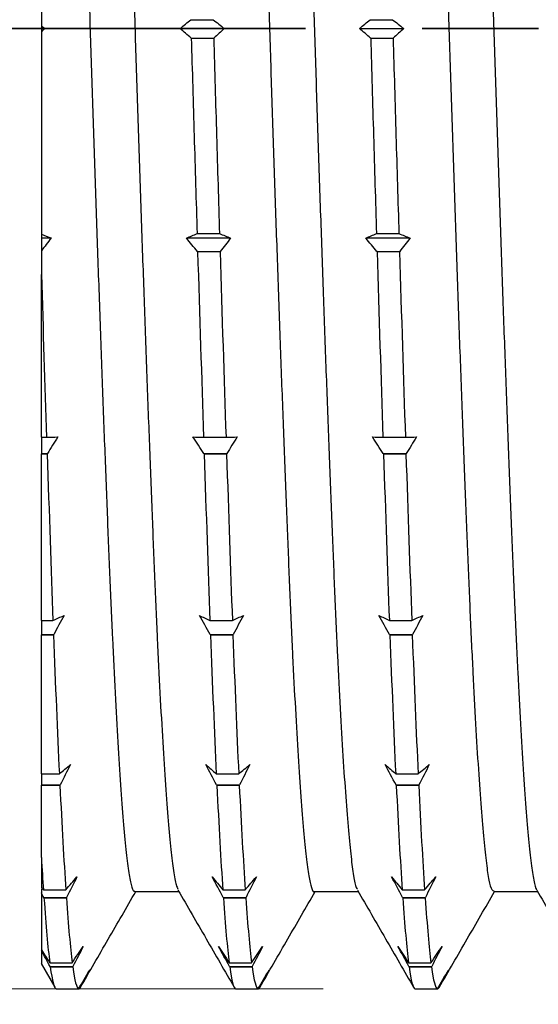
# Model space of a CAD drawing. Header units: millimetres. Extents: x 0 to 420, y 0 to 297.
# Tile 14 of 68: x 131.05 to 136.69, y 127.01 to 137.72. Entities that reach past the tile are written whole.
import ezdxf

# ---------------------------------------------------------------- set-up
doc = ezdxf.new("R2010")
doc.units = ezdxf.units.MM
doc.linetypes.add('PHANTOM', pattern=[12.7, 6.35, -1.27, 1.27, -1.27, 1.27, -1.27])
doc.styles.add('SLDTEXTSTYLE0', font='TXT', dxfattribs={"width": 0.75})
doc.dimstyles.new('SLDDIMSTYLE0', dxfattribs={"dimtxt": 3.5, "dimasz": 3.302, "dimexe": 0, "dimexo": 0.0625, "dimgap": 0.875, "dimtad": 1, "dimrnd": 1e-09, "dimzin": 12, "dimdsep": 46, "dimtxsty": 'SLDTEXTSTYLE0', "dimsah": 1, "dimcen": 0.09, "dimadec": 0, "dimazin": 3, "dimtfac": 1, "dimtmove": 0, "dimatfit": 0, "dimfxl": 0, "dimfrac": 2, "dimtolj": 1, "dimtzin": 12, "dimarcsym": 0})

# ---------------------------------------------------------------- blocks, each defined once
blk = doc.blocks.new('_D_44')
at = {"color": 7, "linetype": 'Continuous', "lineweight": 0}
for p, q in [((126.607, 148.07), (126.607, 154.42)), ((133.377, 148.07), (125.607, 148.07)), ((126.607, 127.176), (126.607, 148.07)), ((134.35, 127.176), (125.607, 127.176)), ((126.607, 127.176), (126.607, 120.826))]:
    blk.add_line(p, q, dxfattribs=at)
at = {"color": 7, "linetype": 'Continuous', "lineweight": 18}
for points in [[(126.607, 148.07), (127.115, 151.372), (126.099, 151.372)], [(126.607, 127.176), (126.099, 123.874), (127.115, 123.874)]]:
    blk.add_solid(points, dxfattribs=at)
at = {"color": 7, "linetype": 'Continuous', "lineweight": 18, "insert": (122.096, 130.784), "char_height": 3.5, "attachment_point": 1, "rotation": 90, "style": 'SLDTEXTSTYLE0'}
blk.add_mtext('20,89', dxfattribs=at)

msp = doc.modelspace()

# ---------------------------------------------------------------- linework, layer by layer
at = {"color": 7, "linetype": 'Continuous', "lineweight": 25}
for p, q in [((132.90873, 137.72074), (133.15296, 137.72074)), ((134.86258, 137.72074), (135.10681, 137.72074)), ((131.28168, 137.6555), (131.28168, 137.62509)), ((131.28168, 137.62509), (131.32011, 137.62509)), ((131.28168, 137.62509), (131.28168, 137.58945)), ((132.79331, 137.62509), (133.27395, 137.62509)), ((134.74715, 137.62509), (135.2278, 137.62509)), ((132.91454, 137.52074), (132.91211, 137.52074)), ((132.91454, 137.52074), (133.15878, 137.52074)), ((133.16121, 137.52074), (133.15878, 137.52074)), ((134.86839, 137.52074), (134.86595, 137.52074)), ((134.86839, 137.52074), (135.11262, 137.52074)), ((135.11506, 137.52074), (135.11262, 137.52074)), ((131.28168, 135.38769), (131.28168, 135.34531)), ((131.28168, 135.34531), (131.38904, 135.34531)), ((131.28168, 135.34531), (131.28168, 135.2059)), ((132.86224, 135.34531), (133.34289, 135.34531)), ((132.97758, 135.3931), (133.22181, 135.3931)), ((134.81609, 135.34531), (135.29673, 135.34531)), ((134.93143, 135.3931), (135.17566, 135.3931)), ((132.98358, 135.19813), (132.98115, 135.19907)), ((132.98115, 135.19907), (133.23025, 135.19907)), ((132.98358, 135.19813), (133.22781, 135.19813)), ((133.23025, 135.19907), (133.22781, 135.19813)), ((134.93743, 135.19813), (134.93499, 135.19907)), ((134.93499, 135.19907), (135.1841, 135.19907)), ((134.93743, 135.19813), (135.18166, 135.19813)), ((135.1841, 135.19907), (135.18166, 135.19813)), ((131.28168, 133.17737), (131.28168, 134.94956)), ((131.28168, 133.17737), (131.33874, 133.17737)), ((131.28168, 133.17737), (131.28168, 132.99905)), ((133.04836, 133.17737), (133.29259, 133.17737)), ((135.0022, 133.17737), (135.24643, 133.17737)), ((131.28168, 132.99905), (131.3472, 132.99905)), ((131.28168, 132.99905), (131.28168, 132.99722)), ((131.28168, 132.99722), (131.34476, 132.99722)), ((131.28168, 131.18468), (131.28168, 132.99722)), ((131.3472, 132.99905), (131.34476, 132.99722)), ((133.05438, 132.99722), (133.05194, 132.99905)), ((133.05194, 132.99905), (133.30105, 132.99905)), ((133.05438, 132.99722), (133.29861, 132.99722)), ((133.30105, 132.99905), (133.29861, 132.99722)), ((135.00822, 132.99722), (135.00579, 132.99905)), ((135.00579, 132.99905), (135.25489, 132.99905)), ((135.00822, 132.99722), (135.25245, 132.99722)), ((135.25489, 132.99905), (135.25245, 132.99722)), ((131.28168, 131.18468), (131.40808, 131.18468)), ((131.28168, 131.18468), (131.28168, 131.031)), ((133.1177, 131.18468), (133.36193, 131.18468)), ((135.07154, 131.18468), (135.31578, 131.18468)), ((131.28168, 131.031), (131.41629, 131.031)), ((131.28168, 131.031), (131.28168, 131.02836)), ((131.28168, 131.02836), (131.41386, 131.02836)), ((131.28168, 129.51493), (131.28168, 131.02836)), ((131.41629, 131.031), (131.41386, 131.02836)), ((133.12347, 131.02836), (133.12104, 131.031)), ((133.12104, 131.031), (133.37014, 131.031)), ((133.12347, 131.02836), (133.3677, 131.02836)), ((133.37014, 131.031), (133.3677, 131.02836)), ((135.07732, 131.02836), (135.07488, 131.031)), ((135.07488, 131.031), (135.32399, 131.031)), ((135.07732, 131.02836), (135.32155, 131.02836)), ((135.32399, 131.031), (135.32155, 131.02836)), ((131.28168, 129.51493), (131.47745, 129.51493)), ((131.28168, 129.51493), (131.28168, 129.3936)), ((133.18706, 129.51493), (133.43129, 129.51493)), ((135.14091, 129.51493), (135.38514, 129.51493)), ((131.28168, 129.3936), (131.48592, 129.3936)), ((131.28168, 129.3936), (131.28168, 129.3903)), ((131.28168, 129.3903), (131.48348, 129.3903)), ((131.28168, 128.60289), (131.28168, 129.3903)), ((131.48592, 129.3936), (131.48348, 129.3903)), ((133.1931, 129.3903), (133.19066, 129.3936)), ((133.19066, 129.3936), (133.43976, 129.3936)), ((133.1931, 129.3903), (133.43733, 129.3903)), ((133.43976, 129.3936), (133.43733, 129.3903)), ((135.14694, 129.3903), (135.14451, 129.3936)), ((135.14451, 129.3936), (135.39361, 129.3936)), ((135.14694, 129.3903), (135.39117, 129.3903)), ((135.39361, 129.3936), (135.39117, 129.3903)), ((131.28168, 128.26447), (131.28168, 128.21793)), ((131.30399, 128.25186), (131.54822, 128.25186)), ((133.25784, 128.25186), (133.50207, 128.25186)), ((135.21168, 128.25186), (135.45591, 128.25186)), ((131.30998, 128.16516), (131.30754, 128.16897)), ((131.30754, 128.16897), (131.55665, 128.16897)), ((131.30998, 128.16516), (131.55421, 128.16516)), ((131.55665, 128.16897), (131.55421, 128.16516)), ((132.30042, 128.23264), (132.77978, 128.23264)), ((133.26382, 128.16516), (133.26139, 128.16897)), ((133.26139, 128.16897), (133.51049, 128.16897)), ((133.26382, 128.16516), (133.50806, 128.16516)), ((133.51049, 128.16897), (133.50806, 128.16516)), ((134.25427, 128.23264), (134.73362, 128.23264)), ((135.21767, 128.16516), (135.21523, 128.16897)), ((135.21523, 128.16897), (135.46434, 128.16897)), ((135.21767, 128.16516), (135.4619, 128.16516)), ((135.46434, 128.16897), (135.4619, 128.16516)), ((136.20811, 128.23264), (136.68747, 128.23264)), ((131.2791, 127.44897), (131.42798, 127.19147)), ((131.37283, 127.45881), (131.61706, 127.45881)), ((131.37868, 127.41438), (131.37624, 127.4185)), ((131.37624, 127.4185), (131.62535, 127.4185)), ((131.37868, 127.41438), (131.62291, 127.41438)), ((131.62535, 127.4185), (131.62291, 127.41438)), ((133.32667, 127.45881), (133.5709, 127.45881)), ((133.33252, 127.41438), (133.33009, 127.4185)), ((133.33009, 127.4185), (133.57919, 127.4185)), ((133.33252, 127.41438), (133.57675, 127.41438)), ((133.57919, 127.4185), (133.57675, 127.41438)), ((135.28052, 127.45881), (135.52475, 127.45881)), ((135.28637, 127.41438), (135.28393, 127.4185)), ((135.28393, 127.4185), (135.53304, 127.4185)), ((135.28637, 127.41438), (135.5306, 127.41438)), ((135.53304, 127.4185), (135.5306, 127.41438)), ((131.68954, 127.17984), (131.69547, 127.17984)), ((131.69304, 127.17561), (131.7042, 127.18894)), ((131.69547, 127.17984), (131.69304, 127.17561)), ((133.64339, 127.17984), (133.64932, 127.17984)), ((133.64688, 127.17561), (133.66009, 127.20241)), ((133.64932, 127.17984), (133.64688, 127.17561)), ((135.59723, 127.17984), (135.60317, 127.17984)), ((135.60073, 127.17561), (135.61363, 127.20178)), ((135.60317, 127.17984), (135.60073, 127.17561)), ((131.44276, 127.17553), (131.68699, 127.17553)), ((131.68704, 127.17561), (131.69304, 127.17561)), ((133.3966, 127.17553), (133.64083, 127.17553)), ((133.64088, 127.17561), (133.64688, 127.17561)), ((135.35045, 127.17553), (135.59468, 127.17553)), ((135.59473, 127.17561), (135.60073, 127.17561))]:
    msp.add_line(p, q, dxfattribs=at)
at = {"color": 7, "linetype": 'PHANTOM', "lineweight": 35}
msp.add_line((127.80732, 137.62509), (140.51367, 137.62509), dxfattribs=at)
at = {"color": 7, "linetype": 'Continuous', "lineweight": 25}
for points, knots in [([(131.28168, 147.09904), (131.28168, 147.10189), (131.28168, 147.11135), (131.28168, 147.07811), (131.28168, 146.98908), (131.28168, 146.82418), (131.28168, 146.59197), (131.28168, 146.29656), (131.28168, 145.94156), (131.28168, 145.52948), (131.28168, 145.05658), (131.28168, 144.52735), (131.28168, 143.9477), (131.28168, 143.31856), (131.28168, 142.63954), (131.28168, 141.92125), (131.28168, 141.17186), (131.28168, 140.39313), (131.28168, 139.58264), (131.28168, 138.66846), (131.28168, 138.02001), (131.28168, 137.6555)], [0, 0, 0, 0, 0.018464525, 0.061269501, 0.113835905, 0.166402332, 0.219725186, 0.273811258, 0.326283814, 0.379104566, 0.43302102, 0.487315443, 0.54097602, 0.595008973, 0.650190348, 0.70575223, 0.760261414, 0.815135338, 0.871157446, 0.927575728, 1, 1, 1, 1]), ([(131.33646, 147.00409), (131.34218, 146.99662), (131.35787, 146.97611), (131.38334, 146.86128), (131.41252, 146.65616), (131.44061, 146.37025), (131.46939, 146.00813), (131.49894, 145.56908), (131.5289, 145.0568), (131.55887, 144.47762), (131.58845, 143.83971), (131.61732, 143.15136), (131.64537, 142.41618), (131.6745, 141.63643), (131.7042, 140.81552), (131.73422, 139.96336), (131.76409, 139.09132), (131.7935, 138.21127), (131.82195, 137.33108), (131.85029, 136.45364), (131.87966, 135.58188), (131.9095, 134.72303), (131.93952, 133.88884), (131.96926, 133.09046), (131.99845, 132.33769), (132.02655, 131.63409), (132.05532, 130.98171), (132.08486, 130.38386), (132.11482, 129.84815), (132.14479, 129.38229), (132.17438, 128.99195), (132.20325, 128.68078), (132.2313, 128.4468), (132.26042, 128.29821), (132.28358, 128.22948), (132.29699, 128.2396), (132.30043, 128.24219)], [0, 0, 0, 0, 0.01748699, 0.04803052, 0.07835101, 0.10835817, 0.13855238, 0.16902252, 0.19963495, 0.23025222, 0.26073677, 0.29095457, 0.32095295, 0.35125283, 0.38178508, 0.41241441, 0.44300291, 0.47341379, 0.50351498, 0.53358735, 0.56397875, 0.59455828, 0.62518939, 0.65573413, 0.68605687, 0.71606524, 0.74625679, 0.77672529, 0.80733714, 0.83795491, 0.86844102, 0.8986614, 0.92865903, 0.95895659, 0.98948754, 1, 1, 1, 1]), ([(131.81195, 147.01741), (131.81198, 147.01745), (131.82198, 147.03158), (131.84207, 146.9827), (131.87179, 146.86464), (131.90098, 146.65527), (131.92907, 146.37048), (131.95786, 146.00806), (131.9874, 145.5691), (132.01736, 145.0568), (132.04733, 144.47762), (132.07691, 143.83972), (132.10578, 143.15136), (132.13384, 142.41619), (132.16296, 141.63644), (132.19266, 140.81553), (132.22268, 139.96336), (132.25255, 139.09132), (132.28196, 138.21128), (132.31041, 137.33108), (132.33875, 136.45364), (132.36812, 135.58188), (132.39796, 134.72303), (132.42798, 133.88884), (132.45772, 133.09047), (132.48691, 132.3377), (132.51501, 131.63409), (132.54378, 130.98171), (132.57333, 130.38386), (132.60328, 129.84817), (132.63325, 129.38223), (132.66284, 128.99215), (132.69171, 128.68003), (132.71977, 128.4496), (132.74597, 128.30371), (132.76281, 128.27191), (132.76979, 128.2587)], [0, 0, 0, 0, 0.00009859, 0.03092397, 0.06166135, 0.09217427, 0.12237188, 0.15275772, 0.18342125, 0.21422797, 0.24503956, 0.27571759, 0.30612717, 0.33631594, 0.36680812, 0.39753415, 0.42835787, 0.45914051, 0.4897444, 0.52003663, 0.55029986, 0.58088414, 0.61165776, 0.64248327, 0.67322187, 0.70373706, 0.73393588, 0.76431905, 0.79498092, 0.82578705, 0.85659915, 0.88727874, 0.91769092, 0.94787894, 0.97836878, 1, 1, 1, 1]), ([(133.76581, 147.00849), (133.76891, 147.01107), (133.782, 147.02197), (133.8051, 146.9554), (133.83469, 146.80869), (133.86358, 146.57596), (133.89163, 146.26722), (133.92073, 145.88125), (133.95043, 145.41919), (133.98044, 144.88557), (134.01032, 144.28739), (134.03974, 143.63332), (134.06822, 142.93028), (134.09653, 142.1812), (134.12589, 141.38811), (134.15572, 140.55643), (134.18574, 139.69692), (134.21549, 138.82115), (134.2447, 137.94072), (134.27281, 137.06107), (134.30156, 136.18505), (134.33109, 135.316), (134.36104, 134.46349), (134.39101, 133.63916), (134.42061, 132.85389), (134.44951, 132.11606), (134.47756, 131.42794), (134.50666, 130.79188), (134.53635, 130.21221), (134.56636, 129.69725), (134.59624, 129.254), (134.62567, 128.88814), (134.65416, 128.59972), (134.68247, 128.39535), (134.70583, 128.28083), (134.71968, 128.26467), (134.72363, 128.26006)], [0, 0, 0, 0, 0.00957009, 0.0403835, 0.07106655, 0.10148423, 0.13167122, 0.16215668, 0.19287911, 0.22370247, 0.25448799, 0.28509794, 0.31539926, 0.34565482, 0.3762334, 0.40700447, 0.4378307, 0.46857324, 0.49909552, 0.52929859, 0.55967401, 0.59033121, 0.62113588, 0.65194976, 0.68263435, 0.71305462, 0.74324099, 0.77372408, 0.80444519, 0.83526829, 0.86605465, 0.89666649, 0.92697071, 0.9572237, 0.98780024, 1, 1, 1, 1]), ([(135.24917, 147.00164), (135.24936, 147.00158), (135.25953, 146.99847), (135.27963, 146.91507), (135.30906, 146.74657), (135.33757, 146.48898), (135.36585, 146.15684), (135.39519, 145.74717), (135.42502, 145.26251), (135.45504, 144.70822), (135.4848, 144.09188), (135.51403, 143.42237), (135.54216, 142.70494), (135.57087, 141.94215), (135.6004, 141.13613), (135.63033, 140.2947), (135.66032, 139.42893), (135.68993, 138.55056), (135.71885, 137.67005), (135.74689, 136.79122), (135.77597, 135.9169), (135.80565, 135.05167), (135.83565, 134.20661), (135.86555, 133.39317), (135.89499, 132.62191), (135.92351, 131.89917), (135.95178, 131.22676), (135.98112, 130.60733), (136.01094, 130.04668), (136.04096, 129.55311), (136.07073, 129.13311), (136.09996, 128.7914), (136.12809, 128.52764), (136.1568, 128.34588), (136.18362, 128.24443), (136.20085, 128.24202), (136.20813, 128.24101)], [0, 0, 0, 0, 0.000580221, 0.031330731, 0.06190906, 0.092182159, 0.122393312, 0.152928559, 0.183659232, 0.214448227, 0.245156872, 0.275648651, 0.305819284, 0.336149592, 0.366764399, 0.397529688, 0.428307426, 0.458959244, 0.489350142, 0.519498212, 0.549937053, 0.580616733, 0.61140151, 0.642152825, 0.67273302, 0.703008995, 0.733217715, 0.76375091, 0.794480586, 0.825269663, 0.855979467, 0.886473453, 0.916645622, 0.946973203, 0.977586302, 1, 1, 1, 1]), ([(135.71965, 147.00755), (135.72583, 147.00838), (135.742, 147.01056), (135.76809, 146.91912), (135.79752, 146.7455), (135.82604, 146.48927), (135.85432, 146.15676), (135.88366, 145.7472), (135.91348, 145.26251), (135.9435, 144.70822), (135.97326, 144.09188), (136.00249, 143.42238), (136.03062, 142.70494), (136.05934, 141.94215), (136.08886, 141.13613), (136.1188, 140.29471), (136.14878, 139.42894), (136.17839, 138.55056), (136.20731, 137.67006), (136.23535, 136.79122), (136.26443, 135.9169), (136.29411, 135.05168), (136.32412, 134.20662), (136.35401, 133.39318), (136.38345, 132.62192), (136.41197, 131.89918), (136.44024, 131.22677), (136.46958, 130.60734), (136.4994, 130.04668), (136.52942, 129.55313), (136.55919, 129.13304), (136.58842, 128.79167), (136.61655, 128.52666), (136.64527, 128.34957), (136.66573, 128.2598), (136.67656, 128.2539), (136.67745, 128.25342)], [0, 0, 0, 0, 0.0190486, 0.04983653, 0.08045206, 0.110762, 0.14100991, 0.17158231, 0.20235037, 0.23317683, 0.26392284, 0.29445172, 0.32465906, 0.35502627, 0.38567832, 0.41648104, 0.44729623, 0.47798534, 0.50841322, 0.53859797, 0.56907385, 0.59979085, 0.63061309, 0.66140182, 0.69201922, 0.72233204, 0.75257751, 0.78314785, 0.81391492, 0.84474146, 0.87548863, 0.90601972, 0.9362286, 0.96659308, 0.99724342, 1, 1, 1, 1]), ([(133.2943, 146.99607), (133.30175, 146.98289), (133.31917, 146.95211), (133.34623, 146.80594), (133.37512, 146.57668), (133.40317, 146.26702), (133.43227, 145.8813), (133.46197, 145.41917), (133.49198, 144.88557), (133.52186, 144.28739), (133.55128, 143.63331), (133.57976, 142.93028), (133.60807, 142.1812), (133.63742, 141.38811), (133.66726, 140.55643), (133.69728, 139.69691), (133.72703, 138.82114), (133.75624, 137.94072), (133.78435, 137.06107), (133.8131, 136.18504), (133.84263, 135.31599), (133.87258, 134.46349), (133.90255, 133.63916), (133.93215, 132.85388), (133.96105, 132.11605), (133.9891, 131.42794), (134.01819, 130.79187), (134.04789, 130.21222), (134.0779, 129.69722), (134.10778, 129.25409), (134.13721, 128.88778), (134.1657, 128.60101), (134.194, 128.39051), (134.22335, 128.27), (134.24356, 128.21966), (134.25391, 128.23363), (134.25427, 128.23413)], [0, 0, 0, 0, 0.02290869, 0.05352234, 0.08387123, 0.11398994, 0.14440645, 0.1750594, 0.20581304, 0.23652893, 0.26706965, 0.29730243, 0.32748957, 0.35799898, 0.38870046, 0.41945697, 0.45012998, 0.48058322, 0.51071798, 0.5410247, 0.57161257, 0.60234756, 0.63309175, 0.66370694, 0.6940584, 0.7241765, 0.75459065, 0.78524227, 0.81599567, 0.84671239, 0.87725499, 0.90749067, 0.93767523, 0.96818263, 0.99888314, 1, 1, 1, 1]), ([(132.91454, 137.52074), (132.92484, 137.1656), (132.93501, 136.81211), (132.95604, 136.10135), (132.96675, 135.74584), (132.97758, 135.3931)], [0, 0, 0, 0, 0.5, 0.5, 1, 1, 1, 1]), ([(133.15878, 137.52074), (133.16907, 137.1656), (133.17924, 136.81211), (133.20027, 136.10135), (133.21098, 135.74584), (133.22181, 135.3931)], [0, 0, 0, 0, 0.5, 0.5, 1, 1, 1, 1]), ([(134.86839, 137.52074), (134.87869, 137.1656), (134.88886, 136.81211), (134.90989, 136.10135), (134.9206, 135.74584), (134.93143, 135.3931)], [0, 0, 0, 0, 0.5, 0.5, 1, 1, 1, 1]), ([(135.11262, 137.52074), (135.12292, 137.1656), (135.13309, 136.81211), (135.15412, 136.10135), (135.16483, 135.74584), (135.17566, 135.3931)], [0, 0, 0, 0, 0.5, 0.5, 1, 1, 1, 1]), ([(132.76975, 128.24998), (132.87177, 128.07358), (133.07581, 127.72077), (133.27982, 127.36791), (133.38183, 127.19147)], [0, 0, 0, 0, 0.49997992, 1, 1, 1, 1]), ([(134.7236, 128.24998), (134.82561, 128.07358), (135.02965, 127.72077), (135.23367, 127.36791), (135.33568, 127.19147)], [0, 0, 0, 0, 0.499979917, 1, 1, 1, 1]), ([(136.67744, 128.24998), (136.77946, 128.07358), (136.9835, 127.72077), (137.18751, 127.36791), (137.28952, 127.19147)], [0, 0, 0, 0, 0.49997992, 1, 1, 1, 1]), ([(131.28168, 128.21793), (131.28168, 128.07768), (131.28168, 127.95576), (131.28168, 127.74881), (131.28168, 127.66353), (131.28168, 127.59922)], [0, 0, 0, 0, 0.5, 0.5, 1, 1, 1, 1]), ([(131.30998, 128.16516), (131.32077, 128.01176), (131.33143, 127.87597), (131.35233, 127.64063), (131.36242, 127.54136), (131.37283, 127.45881)], [0, 0, 0, 0, 0.5, 0.5, 1, 1, 1, 1]), ([(131.55421, 128.16516), (131.565, 128.01176), (131.57566, 127.87597), (131.59656, 127.64063), (131.60665, 127.54136), (131.61706, 127.45881)], [0, 0, 0, 0, 0.5, 0.5, 1, 1, 1, 1]), ([(131.7042, 127.18581), (131.80624, 127.36231), (132.008, 127.71126), (132.20978, 128.0602), (132.3095, 128.23264)], [0, 0, 0, 0, 0.50579354, 1, 1, 1, 1]), ([(133.26382, 128.16516), (133.27462, 128.01176), (133.28528, 127.87597), (133.30618, 127.64063), (133.31627, 127.54136), (133.32667, 127.45881)], [0, 0, 0, 0, 0.5, 0.5, 1, 1, 1, 1]), ([(133.50806, 128.16516), (133.51885, 128.01176), (133.52951, 127.87597), (133.55041, 127.64063), (133.5605, 127.54136), (133.5709, 127.45881)], [0, 0, 0, 0, 0.5, 0.5, 1, 1, 1, 1]), ([(133.66007, 127.18906), (133.76215, 127.36562), (133.96327, 127.71349), (134.16444, 128.06134), (134.2635, 128.23264)], [0, 0, 0, 0, 0.50752711, 1, 1, 1, 1]), ([(135.21767, 128.16516), (135.22846, 128.01176), (135.23912, 127.87597), (135.26002, 127.64063), (135.27012, 127.54136), (135.28052, 127.45881)], [0, 0, 0, 0, 0.5, 0.5, 1, 1, 1, 1]), ([(135.4619, 128.16516), (135.47269, 128.01176), (135.48335, 127.87597), (135.50425, 127.64063), (135.51435, 127.54136), (135.52475, 127.45881)], [0, 0, 0, 0, 0.5, 0.5, 1, 1, 1, 1]), ([(135.61361, 127.18855), (135.71568, 127.36508), (135.9169, 127.71312), (136.11816, 128.06114), (136.21734, 128.23264)], [0, 0, 0, 0, 0.50721662, 1, 1, 1, 1]), ([(131.28168, 127.59207), (131.28168, 127.55785), (131.28168, 127.48901), (131.28168, 127.44632), (131.28168, 127.4495), (131.28168, 127.45046)], [0, 0, 0, 0, 0.40828223, 0.82145639, 1, 1, 1, 1])]:
    msp.add_open_spline(points, degree=3, knots=knots, dxfattribs=at)
for points in [[(132.79331, 137.62509), (132.8317, 137.65699), (132.87018, 137.68888), (132.90873, 137.72074)], [(133.15296, 137.72074), (133.19334, 137.68887), (133.23367, 137.65699), (133.27395, 137.62509)], [(134.74715, 137.62509), (134.78555, 137.65699), (134.82402, 137.68888), (134.86258, 137.72074)], [(135.10681, 137.72074), (135.14719, 137.68887), (135.18752, 137.65699), (135.2278, 137.62509)], [(131.28168, 137.6555), (131.2945, 137.64537), (131.3073, 137.63523), (131.32011, 137.62509)], [(131.32011, 137.62509), (131.30731, 137.61321), (131.2945, 137.60133), (131.28168, 137.58945)], [(131.28168, 137.58945), (131.28168, 136.85367), (131.28168, 136.11975), (131.28168, 135.38769)], [(132.91211, 137.52074), (132.87245, 137.55551), (132.83285, 137.59029), (132.79331, 137.62509)], [(133.27395, 137.62509), (133.23647, 137.59029), (133.19889, 137.5555), (133.16121, 137.52074)], [(134.86595, 137.52074), (134.82629, 137.55551), (134.78669, 137.59029), (134.74715, 137.62509)], [(135.2278, 137.62509), (135.19032, 137.59029), (135.15274, 137.5555), (135.11506, 137.52074)], [(131.28168, 135.38769), (131.31751, 135.37357), (131.3533, 135.35944), (131.38904, 135.34531)], [(131.38904, 135.34531), (131.35334, 135.29881), (131.31755, 135.25234), (131.28168, 135.2059)], [(132.86224, 135.34531), (132.9006, 135.36125), (132.93905, 135.37718), (132.97758, 135.3931)], [(132.98115, 135.19907), (132.94145, 135.2478), (132.90181, 135.29654), (132.86224, 135.34531)], [(133.22181, 135.3931), (133.26222, 135.37717), (133.30258, 135.36124), (133.34289, 135.34531)], [(133.34289, 135.34531), (133.30544, 135.29653), (133.26789, 135.24779), (133.23025, 135.19907)], [(134.81609, 135.34531), (134.85445, 135.36125), (134.8929, 135.37718), (134.93143, 135.3931)], [(134.93499, 135.19907), (134.8953, 135.2478), (134.85566, 135.29654), (134.81609, 135.34531)], [(135.17566, 135.3931), (135.21607, 135.37717), (135.25643, 135.36124), (135.29673, 135.34531)], [(135.29673, 135.34531), (135.25929, 135.29653), (135.22174, 135.24779), (135.1841, 135.19907)], [(131.28168, 135.2059), (131.28168, 135.12043), (131.28168, 135.03498), (131.28168, 134.94956)], [(132.98358, 135.19813), (133.00502, 134.50434), (133.02684, 133.82364), (133.04836, 133.17737)], [(133.22781, 135.19813), (133.24925, 134.50434), (133.27107, 133.82364), (133.29259, 133.17737)], [(134.93743, 135.19813), (134.95887, 134.50434), (134.98069, 133.82364), (135.0022, 133.17737)], [(135.18166, 135.19813), (135.2031, 134.50434), (135.22492, 133.82364), (135.24643, 133.17737)], [(131.28168, 134.94956), (131.30062, 134.34182), (131.3198, 133.74627), (131.33874, 133.17737)], [(131.33874, 133.17737), (131.37915, 133.1782), (131.41952, 133.17902), (131.45983, 133.17984)], [(131.45983, 133.17984), (131.42238, 133.11954), (131.38484, 133.05928), (131.3472, 132.99905)], [(132.93303, 133.17984), (132.97139, 133.17902), (133.00983, 133.1782), (133.04836, 133.17737)], [(133.05194, 132.99905), (133.01224, 133.05929), (132.9726, 133.11955), (132.93303, 133.17984)], [(133.29259, 133.17737), (133.333, 133.1782), (133.37336, 133.17902), (133.41368, 133.17984)], [(133.41368, 133.17984), (133.37623, 133.11954), (133.33868, 133.05928), (133.30105, 132.99905)], [(134.88687, 133.17984), (134.92524, 133.17902), (134.96368, 133.1782), (135.0022, 133.17737)], [(135.00579, 132.99905), (134.96609, 133.05929), (134.92645, 133.11955), (134.88687, 133.17984)], [(135.24643, 133.17737), (135.28685, 133.1782), (135.32721, 133.17902), (135.36752, 133.17984)], [(135.36752, 133.17984), (135.33008, 133.11954), (135.29253, 133.05928), (135.25489, 132.99905)], [(131.34476, 132.99722), (131.36646, 132.35024), (131.38776, 131.74077), (131.40808, 131.18468)], [(133.05438, 132.99722), (133.07607, 132.35024), (133.09738, 131.74077), (133.1177, 131.18468)], [(133.29861, 132.99722), (133.32031, 132.35024), (133.34161, 131.74077), (133.36193, 131.18468)], [(135.00822, 132.99722), (135.02992, 132.35024), (135.05122, 131.74077), (135.07154, 131.18468)], [(135.25245, 132.99722), (135.27415, 132.35024), (135.29545, 131.74077), (135.31578, 131.18468)], [(131.40808, 131.18468), (131.44845, 131.20221), (131.48878, 131.21974), (131.52905, 131.23728)], [(131.52905, 131.23728), (131.49156, 131.16848), (131.45397, 131.09972), (131.41629, 131.031)], [(133.00225, 131.23728), (133.04065, 131.21974), (133.07913, 131.2022), (133.1177, 131.18468)], [(133.12104, 131.031), (133.08138, 131.09973), (133.04178, 131.16849), (133.00225, 131.23728)], [(133.36193, 131.18468), (133.4023, 131.20221), (133.44262, 131.21974), (133.48289, 131.23728)], [(133.48289, 131.23728), (133.4454, 131.16848), (133.40782, 131.09972), (133.37014, 131.031)], [(134.95609, 131.23728), (134.99449, 131.21974), (135.03298, 131.2022), (135.07154, 131.18468)], [(135.07488, 131.031), (135.03522, 131.09973), (134.99562, 131.16849), (134.95609, 131.23728)], [(135.31578, 131.18468), (135.35615, 131.20221), (135.39647, 131.21974), (135.43674, 131.23728)], [(135.43674, 131.23728), (135.39925, 131.16848), (135.36166, 131.09972), (135.32399, 131.031)], [(131.41386, 131.02836), (131.43432, 130.48025), (131.45573, 129.96949), (131.47745, 129.51493)], [(133.12347, 131.02836), (133.14393, 130.48025), (133.16534, 129.96949), (133.18706, 129.51493)], [(133.3677, 131.02836), (133.38816, 130.48025), (133.40957, 129.96949), (133.43129, 129.51493)], [(135.07732, 131.02836), (135.09778, 130.48025), (135.11919, 129.96949), (135.14091, 129.51493)], [(135.32155, 131.02836), (135.34201, 130.48025), (135.36342, 129.96949), (135.38514, 129.51493)], [(131.47745, 129.51493), (131.51786, 129.54829), (131.55823, 129.58165), (131.59854, 129.61503)], [(131.59854, 129.61503), (131.5611, 129.54117), (131.52355, 129.46736), (131.48592, 129.3936)], [(133.07174, 129.61503), (133.1101, 129.58164), (133.14854, 129.54828), (133.18706, 129.51493)], [(133.19066, 129.3936), (133.15096, 129.46738), (133.11132, 129.54119), (133.07174, 129.61503)], [(133.43129, 129.51493), (133.47171, 129.54829), (133.51207, 129.58165), (133.55239, 129.61503)], [(133.55239, 129.61503), (133.51494, 129.54117), (133.4774, 129.46736), (133.43976, 129.3936)], [(135.02558, 129.61503), (135.06394, 129.58164), (135.10239, 129.54828), (135.14091, 129.51493)], [(135.14451, 129.3936), (135.1048, 129.46738), (135.06516, 129.54119), (135.02558, 129.61503)], [(135.38514, 129.51493), (135.42555, 129.54829), (135.46592, 129.58165), (135.50623, 129.61503)], [(135.50623, 129.61503), (135.46879, 129.54117), (135.43125, 129.46736), (135.39361, 129.3936)], [(131.48348, 129.3903), (131.50506, 128.95015), (131.52686, 128.56688), (131.54822, 128.25186)], [(133.1931, 129.3903), (133.21467, 128.95015), (133.23648, 128.56688), (133.25784, 128.25186)], [(133.43733, 129.3903), (133.4589, 128.95015), (133.48071, 128.56688), (133.50207, 128.25186)], [(135.14694, 129.3903), (135.16852, 128.95015), (135.19032, 128.56688), (135.21168, 128.25186)], [(135.39117, 129.3903), (135.41275, 128.95015), (135.43456, 128.56688), (135.45591, 128.25186)], [(131.28168, 128.60289), (131.28915, 128.47802), (131.2966, 128.36089), (131.30399, 128.25186)], [(131.28168, 128.60289), (131.28168, 128.48639), (131.28168, 128.37861), (131.28168, 128.27938)], [(131.54822, 128.25186), (131.58863, 128.29937), (131.62899, 128.34689), (131.6693, 128.39444)], [(131.6693, 128.39444), (131.63184, 128.31923), (131.59429, 128.24407), (131.55665, 128.16897)], [(133.14249, 128.39444), (133.18086, 128.34689), (133.21931, 128.29936), (133.25784, 128.25186)], [(133.26139, 128.16897), (133.2217, 128.24409), (133.18206, 128.31925), (133.14249, 128.39444)], [(133.50207, 128.25186), (133.54248, 128.29937), (133.58283, 128.34689), (133.62314, 128.39444)], [(133.62314, 128.39444), (133.58569, 128.31923), (133.54814, 128.24407), (133.51049, 128.16897)], [(135.09634, 128.39444), (135.13471, 128.34689), (135.17316, 128.29936), (135.21168, 128.25186)], [(135.21523, 128.16897), (135.17554, 128.24409), (135.13591, 128.31925), (135.09634, 128.39444)], [(135.45591, 128.25186), (135.49632, 128.29937), (135.53668, 128.34689), (135.57699, 128.39444)], [(135.57699, 128.39444), (135.53954, 128.31923), (135.50198, 128.24407), (135.46434, 128.16897)], [(131.28168, 128.27938), (131.28912, 128.27021), (131.29655, 128.26104), (131.30399, 128.25186)], [(131.30754, 128.16897), (131.29892, 128.18529), (131.2903, 128.20161), (131.28168, 128.21793)], [(131.61706, 127.45881), (131.65744, 127.51809), (131.69778, 127.57739), (131.73806, 127.63671)], [(131.73806, 127.63671), (131.70058, 127.56393), (131.66301, 127.49119), (131.62535, 127.4185)], [(133.21126, 127.63671), (133.24965, 127.57737), (133.28812, 127.51807), (133.32667, 127.45881)], [(133.33009, 127.4185), (133.29041, 127.4912), (133.2508, 127.56394), (133.21126, 127.63671)], [(133.5709, 127.45881), (133.61129, 127.51809), (133.65162, 127.57739), (133.69191, 127.63671)], [(133.69191, 127.63671), (133.65443, 127.56393), (133.61686, 127.49119), (133.57919, 127.4185)], [(135.16511, 127.63671), (135.20349, 127.57737), (135.24197, 127.51807), (135.28052, 127.45881)], [(135.28393, 127.4185), (135.24426, 127.4912), (135.20465, 127.56394), (135.16511, 127.63671)], [(135.52475, 127.45881), (135.56513, 127.51809), (135.60547, 127.57739), (135.64575, 127.63671)], [(135.64575, 127.63671), (135.60828, 127.56393), (135.5707, 127.49119), (135.53304, 127.4185)], [(131.28168, 127.59922), (131.31201, 127.55239), (131.3424, 127.50559), (131.37283, 127.45881)], [(131.37624, 127.4185), (131.34468, 127.47634), (131.31316, 127.53419), (131.28168, 127.59207)], [(131.37868, 127.41438), (131.39944, 127.26366), (131.42102, 127.18211), (131.44276, 127.17553)], [(131.62291, 127.41438), (131.64367, 127.26366), (131.66525, 127.18211), (131.68699, 127.17553)], [(133.33252, 127.41438), (133.35329, 127.26366), (133.37487, 127.18211), (133.3966, 127.17553)], [(133.57675, 127.41438), (133.59752, 127.26366), (133.6191, 127.18211), (133.64083, 127.17553)], [(135.28637, 127.41438), (135.30714, 127.26366), (135.32872, 127.18211), (135.35045, 127.17553)], [(135.5306, 127.41438), (135.55137, 127.26366), (135.57295, 127.18211), (135.59468, 127.17553)], [(131.68699, 127.17553), (131.7274, 127.24361), (131.76777, 127.31171), (131.80809, 127.37984)], [(131.80809, 127.37984), (131.77065, 127.31313), (131.73311, 127.24646), (131.69547, 127.17984)], [(133.64083, 127.17553), (133.68125, 127.24361), (133.72162, 127.31171), (133.76193, 127.37984)], [(133.76193, 127.37984), (133.72449, 127.31313), (133.68695, 127.24646), (133.64932, 127.17984)], [(135.59468, 127.17553), (135.6351, 127.24361), (135.67546, 127.31171), (135.71578, 127.37984)], [(135.71578, 127.37984), (135.67834, 127.31313), (135.6408, 127.24646), (135.60317, 127.17984)]]:
    msp.add_open_spline(points, degree=3, dxfattribs=at)

# ---------------------------------------------------------------- dimensions: what is measured, and where the dimension line sits
at = {"color": 7, "linetype": 'Continuous', "lineweight": 18}
dim = msp.add_linear_dim(base=(126.60727, 148.07035), p1=(135.35045, 127.17553), p2=(134.37714, 148.07035), angle=90, dimstyle='SLDDIMSTYLE0', dxfattribs=at)
dim.commit()
dim.dimension.update_dxf_attribs({"geometry": '_D_44', "text_midpoint": (126.60727, 136.60255), "dimtype": 160})

doc.saveas('drawing.dxf')
